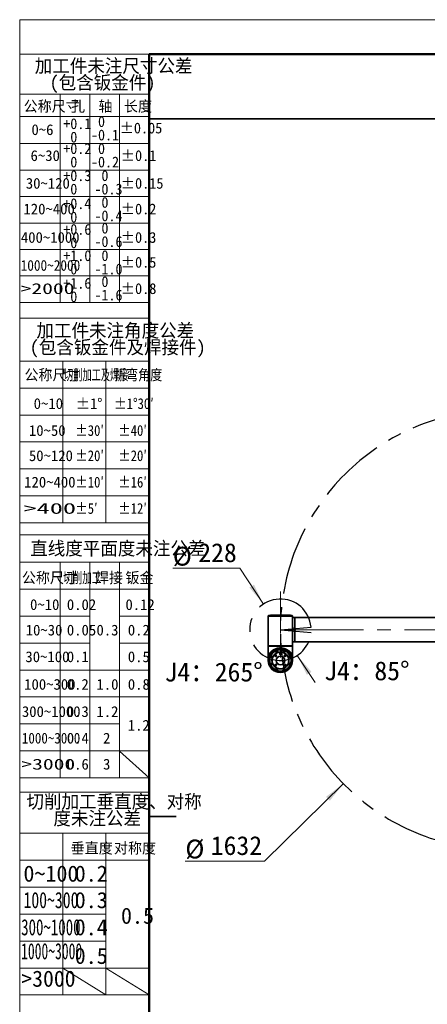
# Model space of a CAD drawing. Header units: millimetres. Extents: x 0 to 420, y 0 to 297.
# Tile 2 of 21: x 0 to 76, y 115 to 297. Entities that reach past the tile are written whole.
import ezdxf

# ---------------------------------------------------------------- set-up
doc = ezdxf.new("R2010")
doc.units = ezdxf.units.MM
doc.linetypes.add('CENTERX2', pattern=[20.32, 12.7, -2.54, 2.54, -2.54])
doc.layers.get('0').update_dxf_attribs({"lineweight": 18})
doc.layers.add('中心线层', color=6, linetype='CENTERX2', lineweight=25)
doc.layers.add('标注层', color=150, linetype='Continuous', lineweight=18)
doc.styles.add('SLDTEXTSTYLE0', font='txt')
doc.styles.add('SLDTEXTSTYLE10', font='txt', dxfattribs={"width": 0.858748})
doc.styles.add('SLDTEXTSTYLE11', font='txt', dxfattribs={"width": 0.610825})
doc.styles.add('SLDTEXTSTYLE12', font='txt', dxfattribs={"width": 1.790313})
doc.styles.add('SLDTEXTSTYLE13', font='txt', dxfattribs={"width": 0.681959})
doc.styles.add('SLDTEXTSTYLE14', font='txt', dxfattribs={"width": 0.884144})
doc.styles.add('SLDTEXTSTYLE15', font='txt', dxfattribs={"width": 0.713832})
doc.styles.add('SLDTEXTSTYLE16', font='txt', dxfattribs={"width": 0.67478})
doc.styles.add('SLDTEXTSTYLE17', font='txt', dxfattribs={"width": 0.616682})
doc.styles.add('SLDTEXTSTYLE18', font='txt', dxfattribs={"width": 0.985122})
doc.styles.add('SLDTEXTSTYLE22', font='txt')
doc.styles.add('SLDTEXTSTYLE4', font='txt')
doc.styles.add('SLDTEXTSTYLE5', font='txt')
doc.styles.add('SLDTEXTSTYLE6', font='txt', dxfattribs={"width": 0.957143})
doc.styles.add('SLDTEXTSTYLE7', font='txt', dxfattribs={"width": 0.968558})
doc.styles.add('SLDTEXTSTYLE8', font='txt', dxfattribs={"width": 0.902411})
doc.styles.add('SLDTEXTSTYLE9', font='txt', dxfattribs={"width": 1.466704})
doc.dimstyles.new('SLDDIMSTYLE0', dxfattribs={"dimtxt": 3.5, "dimasz": 4, "dimexe": 0, "dimexo": 0.0625, "dimgap": 0.875, "dimtad": 0, "dimtih": 1, "dimtoh": 1, "dimlfac": 20, "dimrnd": 1e-09, "dimzin": 12, "dimdsep": 46, "dimtxsty": 'SLDTEXTSTYLE22', "dimcen": 0, "dimdle": 8, "dimadec": 0, "dimazin": 3, "dimtfac": 1, "dimtdec": 3, "dimtofl": 0, "dimtmove": 0, "dimatfit": 3, "dimfxl": 0, "dimfrac": 2, "dimtolj": 1, "dimarcsym": 0})

# ---------------------------------------------------------------- blocks, each defined once
blk = doc.blocks.new('SW_NOTE_2')
at = {"layer": '标注层', "color": 0, "char_height": 2.5, "attachment_point": 2, "style": 'SLDTEXTSTYLE4'}
for s, insert, width in [('加工件未注尺寸公差', (15.47, 3.22), 44.2798), ('(包含钣金件)', (13.41, 0.11), 27.6316)]:
    blk.add_mtext(s, dxfattribs=dict(at, insert=insert, width=width))
blk = doc.blocks.new('SW_NOTE_3')
at = {"layer": '标注层', "color": 0, "char_height": 2, "attachment_point": 1, "style": 'SLDTEXTSTYLE6'}
for s, insert, width in [(' 0', (0, 2.58), 3.5528), ('-0.1', (0, 0.09), 7.3761)]:
    blk.add_mtext(s, dxfattribs=dict(at, insert=insert, width=width))
blk = doc.blocks.new('SW_NOTE_4')
at = {"layer": '标注层', "color": 0, "char_height": 2, "attachment_point": 1, "style": 'SLDTEXTSTYLE6'}
for s, insert, width in [('+0.1', (0, 2.58), 7.3708), (' 0', (0, 0.09), 3.5528)]:
    blk.add_mtext(s, dxfattribs=dict(at, insert=insert, width=width))
blk = doc.blocks.new('SW_NOTE_5')
at = {"layer": '标注层', "color": 0, "char_height": 2, "attachment_point": 1, "style": 'SLDTEXTSTYLE6'}
for s, insert, width in [('+0.2', (0, 2.58), 7.9382), (' 0', (0, 0.09), 3.5528)]:
    blk.add_mtext(s, dxfattribs=dict(at, insert=insert, width=width))
blk = doc.blocks.new('SW_NOTE_6')
at = {"layer": '标注层', "color": 0, "char_height": 2, "attachment_point": 1, "style": 'SLDTEXTSTYLE6'}
for s, insert, width in [('+0.3', (0, 2.58), 7.9594), (' 0', (0, 0.09), 3.5528)]:
    blk.add_mtext(s, dxfattribs=dict(at, insert=insert, width=width))
blk = doc.blocks.new('SW_NOTE_7')
at = {"layer": '标注层', "color": 0, "char_height": 2, "attachment_point": 1, "style": 'SLDTEXTSTYLE6'}
for s, insert, width in [('+0.4', (0, 2.58), 8.0973), (' 0', (0, 0.09), 3.5528)]:
    blk.add_mtext(s, dxfattribs=dict(at, insert=insert, width=width))
blk = doc.blocks.new('SW_NOTE_8')
at = {"layer": '标注层', "color": 0, "char_height": 2, "attachment_point": 1, "style": 'SLDTEXTSTYLE6'}
for s, insert, width in [(' 0', (0, 2.58), 3.5528), ('-0.2', (0, 0.09), 7.9435)]:
    blk.add_mtext(s, dxfattribs=dict(at, insert=insert, width=width))
blk = doc.blocks.new('SW_NOTE_9')
at = {"layer": '标注层', "color": 0, "char_height": 2, "attachment_point": 1, "style": 'SLDTEXTSTYLE6'}
for s, insert, width in [(' 0', (0, 2.58), 3.5528), ('-0.3', (0, 0.09), 7.9647)]:
    blk.add_mtext(s, dxfattribs=dict(at, insert=insert, width=width))
blk = doc.blocks.new('SW_NOTE_10')
at = {"layer": '标注层', "color": 0, "char_height": 2, "attachment_point": 1, "style": 'SLDTEXTSTYLE6'}
for s, insert, width in [(' 0', (0, 2.58), 3.5528), ('-0.4', (0, 0.09), 8.1026)]:
    blk.add_mtext(s, dxfattribs=dict(at, insert=insert, width=width))
blk = doc.blocks.new('SW_NOTE_11')
at = {"layer": '标注层', "color": 0, "char_height": 2, "attachment_point": 1, "style": 'SLDTEXTSTYLE6'}
for s, insert, width in [('+0.6', (0, 2.58), 7.9859), (' 0', (0, 0.09), 3.5528)]:
    blk.add_mtext(s, dxfattribs=dict(at, insert=insert, width=width))
blk = doc.blocks.new('SW_NOTE_12')
at = {"layer": '标注层', "color": 0, "char_height": 2, "attachment_point": 1, "style": 'SLDTEXTSTYLE6'}
for s, insert, width in [(' 0', (0, 2.58), 3.5528), ('-0.6', (0, 0.09), 7.9912)]:
    blk.add_mtext(s, dxfattribs=dict(at, insert=insert, width=width))
blk = doc.blocks.new('SW_NOTE_13')
at = {"layer": '标注层', "color": 0, "char_height": 2, "attachment_point": 1, "style": 'SLDTEXTSTYLE6'}
for s, insert, width in [('+1.0', (0, 2.58), 7.9965), (' 0', (0, 0.09), 3.5528)]:
    blk.add_mtext(s, dxfattribs=dict(at, insert=insert, width=width))
blk = doc.blocks.new('SW_NOTE_14')
at = {"layer": '标注层', "color": 0, "char_height": 2, "attachment_point": 1, "style": 'SLDTEXTSTYLE6'}
for s, insert, width in [(' 0', (0, 2.58), 3.5528), ('-1.0', (0, 0.09), 8.0018)]:
    blk.add_mtext(s, dxfattribs=dict(at, insert=insert, width=width))
blk = doc.blocks.new('SW_NOTE_15')
at = {"layer": '标注层', "color": 0, "char_height": 2, "attachment_point": 1, "style": 'SLDTEXTSTYLE6'}
for s, insert, width in [('+1.6', (0, 2.58), 7.9859), (' 0', (0, 0.09), 3.5528)]:
    blk.add_mtext(s, dxfattribs=dict(at, insert=insert, width=width))
blk = doc.blocks.new('SW_NOTE_16')
at = {"layer": '标注层', "color": 0, "char_height": 2, "attachment_point": 1, "style": 'SLDTEXTSTYLE6'}
for s, insert, width in [(' 0', (0, 2.58), 3.5528), ('-1.6', (0, 0.09), 7.9912)]:
    blk.add_mtext(s, dxfattribs=dict(at, insert=insert, width=width))
blk = doc.blocks.new('SW_NOTE_17')
at = {"layer": '标注层', "color": 0, "char_height": 2.5, "attachment_point": 2, "style": 'SLDTEXTSTYLE4'}
for s, insert, width in [('加工件未注角度公差', (15.47, 3.22), 44.2936), ('(包含钣金件及焊接件)', (15.91, 0.11), 47.6801)]:
    blk.add_mtext(s, dxfattribs=dict(at, insert=insert, width=width))
blk = doc.blocks.new('SW_NOTE_18')
at = {"layer": '标注层', "color": 0, "char_height": 2.5, "attachment_point": 2, "style": 'SLDTEXTSTYLE4'}
for s, insert, width in [('切削加工垂直度、对称', (17.19, 3.22), 49.162), ('度未注公差', (14.06, 0.11), 24.1551)]:
    blk.add_mtext(s, dxfattribs=dict(at, insert=insert, width=width))
blk = doc.blocks.new('*X26')
at = {"layer": '标注层'}
for points in [[(118.27, 212.71), (121.47, 215.16), (120.77, 215.87)], [(60.02, 155.57), (56.82, 153.12), (57.52, 152.41)]]:
    blk.add_hatch(color=256, dxfattribs=at).paths.add_polyline_path(points, flags=0)
for p, q in [((118.27, 212.71), (122.55, 216.92)), ((60.02, 155.57), (45.38, 141.2)), ((45.38, 141.2), (30.71, 141.2))]:
    blk.add_line(p, q, dxfattribs=at)
at = {"layer": '标注层', "char_height": 3.5, "attachment_point": 1, "style": 'SLDTEXTSTYLE22'}
for s, insert, width in [('%%C', (30.71, 145.18), 4.6927), ('1632', (35.43, 145.82), 18.2626)]:
    blk.add_mtext(s, dxfattribs=dict(at, insert=insert, width=width))
blk = doc.blocks.new('*X27')
at = {"layer": '标注层'}
for points in [[(45.21, 188.9), (43.43, 192.52), (42.59, 191.97)], [(51.48, 179.38), (53.26, 175.76), (54.1, 176.31)]]:
    blk.add_hatch(color=256, dxfattribs=at).paths.add_polyline_path(points, flags=0)
for p, q in [((40.82, 195.57), (28.39, 195.57)), ((45.21, 188.9), (40.82, 195.57)), ((51.48, 179.38), (54.78, 174.37))]:
    blk.add_line(p, q, dxfattribs=at)
at = {"layer": '标注层', "char_height": 3.5, "attachment_point": 1, "style": 'SLDTEXTSTYLE22'}
for s, insert, width in [('%%C', (28.39, 199.55), 4.6927), ('228', (33.11, 200.2), 13.9218)]:
    blk.add_mtext(s, dxfattribs=dict(at, insert=insert, width=width))

msp = doc.modelspace()

# ---------------------------------------------------------------- linework, layer by layer
at = {"color": 7, "linetype": 'Continuous', "lineweight": 18}
for q in [(419.99299, 297.39658), (-0.00051, 0.39658)]:
    msp.add_line((-0.00051, 297.39658), q, dxfattribs=at)
at = {"color": 1, "linetype": 'Continuous', "lineweight": 18}
for p, q in [((23.99593, 290.98945), (-0.00051, 290.98945)), ((-0.00051, 290.98945), (-0.00051, 0.39658)), ((7.49311, 283.57314), (-0.00051, 283.57314)), ((7.49311, 283.57314), (7.49311, 279.57314)), ((7.49311, 283.57314), (12.99405, 283.57314)), ((12.99405, 283.57314), (12.99405, 244.89972)), ((18.49499, 283.57314), (12.99405, 283.57314)), ((18.49499, 283.57314), (18.49499, 244.89972)), ((18.49499, 283.57314), (23.99593, 283.57314)), ((7.49311, 279.95448), (7.49311, 244.89972)), ((-0.00407, 279.44918), (23.99593, 279.44918)), ((-0.00407, 274.40043), (23.99593, 274.40043)), ((-0.00407, 269.48364), (23.99593, 269.48364)), ((-0.00407, 264.56686), (23.99593, 264.56686)), ((-0.00407, 259.65007), (23.99593, 259.65007)), ((-0.00407, 254.73329), (23.99593, 254.73329)), ((-0.00407, 249.8165), (23.99593, 249.8165)), ((-0.00407, 244.89972), (23.99593, 244.89972)), ((-0.00051, 241.97166), (23.99593, 241.97166)), ((7.99299, 233.9946), (-0.00051, 233.9946)), ((7.99299, 233.9946), (7.99299, 203.9946)), ((7.99299, 233.9946), (15.99299, 233.9946)), ((15.99299, 233.9946), (15.99299, 203.9946)), ((15.99299, 233.9946), (23.99593, 233.9946)), ((-0.00051, 228.9946), (23.99593, 228.9946)), ((-0.00051, 223.9946), (23.99593, 223.9946)), ((-0.00051, 218.9946), (23.99593, 218.9946)), ((-0.00051, 213.9946), (23.99593, 213.9946)), ((-0.00051, 208.9946), (23.99593, 208.9946)), ((-0.00051, 203.9946), (23.99593, 203.9946)), ((-0.00051, 201.74018), (23.99593, 201.74018)), ((7.49593, 196.65333), (-0.00051, 196.65333)), ((7.49593, 196.65333), (7.49593, 156.65333)), ((12.99593, 196.65333), (7.49593, 196.65333)), ((12.99593, 196.65333), (12.99593, 156.65333)), ((18.49593, 196.65333), (12.99593, 196.65333)), ((18.49593, 196.65333), (18.49593, 156.65333)), ((18.49593, 196.65333), (23.99593, 196.65333)), ((-0.00051, 191.65333), (23.99593, 191.65333)), ((-0.00051, 186.65333), (12.99593, 186.65333)), ((18.49593, 186.65333), (23.99593, 186.65333)), ((-0.00051, 181.65333), (12.99593, 181.65333)), ((18.49593, 181.65333), (23.99371, 181.65333)), ((-0.00051, 176.65333), (23.99593, 176.65333)), ((-0.00051, 171.65333), (23.99593, 171.65333)), ((-0.0048, 166.65333), (18.49593, 166.65333)), ((-0.00051, 161.65333), (23.99593, 161.65333)), ((18.49593, 161.59228), (23.99593, 156.65333)), ((-0.00051, 156.65333), (23.99593, 156.65333)), ((-0.00051, 154.00765), (23.99593, 154.00765)), ((-0.00051, 146.34264), (7.9983, 146.34264)), ((7.9983, 146.34264), (7.9983, 116.3344)), ((15.99712, 146.34264), (7.9983, 146.34264)), ((15.99712, 146.34264), (15.99712, 116.3344)), ((15.99712, 146.34264), (23.99593, 146.34264)), ((-0.00051, 141.34264), (23.99593, 141.34264)), ((-0.00657, 136.34099), (15.99712, 136.34099)), ((-0.00657, 131.33934), (15.99712, 131.33934)), ((-0.00657, 126.33769), (15.99712, 126.33769)), ((-0.00051, 121.33605), (23.99593, 121.33605)), ((7.9983, 121.33605), (15.99712, 116.3344)), ((15.99712, 121.32678), (23.99593, 116.3344)), ((-0.00051, 116.3344), (23.99593, 116.3344)), ((23.99593, 116.3344), (23.9692, 116.42224))]:
    msp.add_line(p, q, dxfattribs=at)
at = {"color": 7, "linetype": 'Continuous', "lineweight": 50}
for p, q in [((23.99593, 5.98945), (23.99593, 290.98945)), ((23.99593, 290.98945), (413.99593, 290.98945))]:
    msp.add_line(p, q, dxfattribs=at)
at = {"color": 7, "linetype": 'Continuous', "lineweight": 35}
for p, q in [((23.99593, 278.98945), (83.99593, 278.98945)), ((46.09574, 186.71111), (46.09574, 186.64111)), ((46.09574, 186.64111), (46.09574, 184.14111)), ((50.59574, 186.64111), (46.09574, 186.64111)), ((46.75475, 186.64111), (46.09574, 186.64111)), ((46.48791, 186.83935), (46.13476, 186.75989)), ((50.19259, 186.84057), (46.49888, 186.84057)), ((50.59574, 186.64111), (46.75475, 186.64111)), ((50.55671, 186.75989), (50.20357, 186.83935)), ((50.59574, 186.64111), (50.59574, 186.71111)), ((50.59574, 184.14111), (50.59574, 186.64111)), ((51.01074, 186.39111), (50.59574, 186.39111)), ((51.03574, 186.36611), (51.01074, 186.39111)), ((51.01074, 181.89167), (51.01074, 186.39111)), ((51.03574, 186.36611), (51.03574, 181.91662)), ((51.05074, 186.24111), (51.03574, 186.24111)), ((85.15574, 186.39111), (51.05074, 186.39111)), ((51.05074, 181.89111), (51.05074, 186.39111)), ((46.09574, 184.14111), (46.09574, 181.18111)), ((50.59574, 181.18111), (50.59574, 184.14111)), ((46.09574, 181.18111), (46.13074, 181.14611)), ((46.09574, 181.18111), (48.29574, 181.18111)), ((46.12074, 181.13111), (46.09574, 181.10611)), ((46.09574, 181.10611), (46.09574, 178.44111)), ((50.59518, 181.10611), (46.09574, 181.10611)), ((46.12074, 181.13111), (50.57023, 181.13111)), ((46.13074, 181.14611), (48.30268, 181.14611)), ((48.29574, 181.30111), (48.39574, 181.30111)), ((48.29574, 181.30111), (48.29574, 181.18111)), ((48.29574, 181.18111), (48.29574, 181.17167)), ((48.30268, 181.14611), (48.3888, 181.14611)), ((48.3888, 181.14611), (50.56074, 181.14611)), ((48.39574, 181.18111), (48.39574, 181.30111)), ((48.39574, 181.18111), (50.59574, 181.18111)), ((48.39574, 181.17167), (48.39574, 181.18111)), ((50.56074, 181.14611), (50.59574, 181.18111)), ((50.57023, 181.13111), (50.58574, 181.11555)), ((50.58574, 181.11555), (50.59518, 181.10611)), ((50.59518, 181.10611), (50.59518, 180.97611)), ((50.59574, 180.97611), (50.59518, 180.97611)), ((50.59574, 181.89111), (50.88074, 181.89111)), ((50.59574, 178.44111), (50.59574, 180.97611)), ((50.88074, 181.89111), (50.88074, 181.89167)), ((51.01074, 181.89167), (50.88074, 181.89167)), ((51.02018, 181.90111), (51.01074, 181.89167)), ((51.03574, 181.91662), (51.02018, 181.90111)), ((51.03574, 182.04111), (51.05074, 182.04111)), ((51.05074, 181.89111), (85.15574, 181.89111)), ((46.68902, 179.15661), (46.67095, 179.08674)), ((46.75857, 179.17589), (46.68902, 179.15661)), ((46.81004, 179.12531), (46.75857, 179.17589)), ((47.62935, 180.09693), (47.61128, 180.02706)), ((47.61128, 180.02706), (47.66276, 179.97648)), ((47.6989, 180.11622), (47.62935, 180.09693)), ((47.66276, 179.97648), (47.7323, 179.99577)), ((47.75037, 180.06564), (47.6989, 180.11622)), ((47.7323, 179.99577), (47.75037, 180.06564)), ((48.95918, 180.09693), (48.94111, 180.02706)), ((48.94111, 180.02706), (48.99258, 179.97648)), ((49.02872, 180.11622), (48.95918, 180.09693)), ((48.99258, 179.97648), (49.06212, 179.99577)), ((49.08019, 180.06564), (49.02872, 180.11622)), ((49.06212, 179.99577), (49.08019, 180.06564)), ((49.8995, 179.15661), (49.88143, 179.08674)), ((49.96905, 179.17589), (49.8995, 179.15661)), ((50.02052, 179.12531), (49.96905, 179.17589)), ((46.09614, 178.48378), (46.09609, 178.4811)), ((46.09614, 178.48402), (46.09617, 178.48524)), ((46.67095, 179.08674), (46.72243, 179.03615)), ((46.68902, 177.82678), (46.67095, 177.75691)), ((46.67095, 177.75691), (46.72243, 177.70633)), ((46.75857, 177.84607), (46.68902, 177.82678)), ((46.72243, 179.03615), (46.79197, 179.05544)), ((46.72243, 177.70633), (46.79197, 177.72561)), ((46.81004, 177.79548), (46.75857, 177.84607)), ((46.79197, 179.05544), (46.81004, 179.12531)), ((46.79197, 177.72561), (46.81004, 177.79548)), ((49.88143, 179.08674), (49.93291, 179.03615)), ((49.8995, 177.82678), (49.88143, 177.75691)), ((49.88143, 177.75691), (49.93291, 177.70633)), ((49.96905, 177.84607), (49.8995, 177.82678)), ((49.93291, 179.03615), (50.00245, 179.05544)), ((49.93291, 177.70633), (50.00245, 177.72561)), ((50.02052, 177.79548), (49.96905, 177.84607)), ((50.00245, 179.05544), (50.02052, 179.12531)), ((50.00245, 177.72561), (50.02052, 177.79548)), ((50.59514, 178.83492), (50.59514, 178.49434)), ((47.62935, 176.88645), (47.61128, 176.81658)), ((47.61128, 176.81658), (47.66276, 176.766)), ((47.6989, 176.90574), (47.62935, 176.88645)), ((47.66276, 176.766), (47.7323, 176.78529)), ((47.75037, 176.85516), (47.6989, 176.90574)), ((47.7323, 176.78529), (47.75037, 176.85516)), ((48.95918, 176.88645), (48.94111, 176.81658)), ((48.94111, 176.81658), (48.99258, 176.766)), ((49.02872, 176.90574), (48.95918, 176.88645)), ((48.99258, 176.766), (49.06212, 176.78529)), ((49.08019, 176.85516), (49.02872, 176.90574)), ((49.06212, 176.78529), (49.08019, 176.85516)), ((28.99593, 149.48945), (23.99593, 149.48945))]:
    msp.add_line(p, q, dxfattribs=at)
at = {"color": 8, "linetype": 'Continuous', "lineweight": 35}
for p, q in [((50.59574, 186.71111), (46.09574, 186.71111)), ((46.13476, 186.75989), (46.78234, 186.75989)), ((47.03205, 186.83935), (46.48791, 186.83935)), ((46.78234, 186.75989), (50.55671, 186.75989)), ((50.20357, 186.83935), (47.03205, 186.83935))]:
    msp.add_line(p, q, dxfattribs=at)
at = {"color": 1, "linetype": 'CENTERX2', "lineweight": 18}
msp.add_line((-0.00051, 146.34264), (23.99593, 146.34264), dxfattribs=at)
at = {"color": 7, "linetype": 'Continuous', "lineweight": 35}
for centre, radius in [((48.34574, 178.44111), 2.25), ((48.34574, 178.44111), 2.21857), ((48.34574, 178.44111), 2.01572), ((48.34574, 178.44111), 2), ((48.34574, 178.44111), 1.975), ((46.7405, 179.10602), 0.15), ((46.7405, 179.10602), 0.1375), ((48.34574, 178.44111), 1.575), ((48.34574, 178.44111), 1.55), ((47.45418, 179.31725), 0.15), ((47.45418, 179.31725), 0.125), ((47.68083, 180.04635), 0.15), ((48.34574, 178.44111), 0.8125), ((47.68083, 180.04635), 0.1375), ((48.34574, 178.44111), 0.7875), ((48.33483, 179.69106), 0.1575), ((48.33483, 179.69106), 0.15), ((49.01065, 180.04635), 0.15), ((49.01065, 180.04635), 0.1375), ((49.22187, 179.33267), 0.15), ((49.22187, 179.33267), 0.125), ((49.95098, 179.10602), 0.15), ((49.95098, 179.10602), 0.1375), ((46.7405, 177.7762), 0.15), ((46.7405, 177.7762), 0.1375), ((47.4696, 177.54955), 0.15), ((47.4696, 177.54955), 0.125), ((49.2373, 177.56497), 0.15), ((49.2373, 177.56497), 0.125), ((49.95098, 177.7762), 0.15), ((49.95098, 177.7762), 0.1375), ((47.68083, 176.83587), 0.15), ((47.68083, 176.83587), 0.1375), ((49.01065, 176.83587), 0.15), ((49.01065, 176.83587), 0.1375)]:
    msp.add_circle(centre, radius, dxfattribs=at)
for centre, radius, start, end in [((46.14574, 186.71111), 0.05, 102.6803835, 180), ((46.49888, 186.79057), 0.05, 90, 102.6803835), ((50.19259, 186.79057), 0.05, 77.3196165, 90), ((50.54574, 186.71111), 0.05, 0, 77.3196165), ((46.7405, 179.10602), 0.0625, 105.5, 165.5), ((46.7405, 179.10602), 0.0625, 45.5, 105.5), ((46.7405, 179.10602), 0.0625, 345.5, 45.5), ((47.68083, 180.04635), 0.0625, 165.5, 225.5), ((47.68083, 180.04635), 0.0625, 105.5, 165.5), ((47.68083, 180.04635), 0.0625, 225.5, 285.5), ((47.68083, 180.04635), 0.0625, 45.5, 105.5), ((47.68083, 180.04635), 0.0625, 285.5, 345.5), ((47.68083, 180.04635), 0.0625, 345.5, 45.5), ((49.01065, 180.04635), 0.0625, 165.5, 225.5), ((49.01065, 180.04635), 0.0625, 105.5, 165.5), ((49.01065, 180.04635), 0.0625, 225.5, 285.5), ((49.01065, 180.04635), 0.0625, 45.5, 105.5), ((49.01065, 180.04635), 0.0625, 285.5, 345.5), ((49.01065, 180.04635), 0.0625, 345.5, 45.5), ((49.95098, 179.10602), 0.0625, 105.5, 165.5), ((49.95098, 179.10602), 0.0625, 45.5, 105.5), ((49.95098, 179.10602), 0.0625, 345.5, 45.5), ((46.7405, 179.10602), 0.0625, 165.5, 225.5), ((46.7405, 177.7762), 0.0625, 165.5, 225.5), ((46.7405, 177.7762), 0.0625, 105.5, 165.5), ((46.7405, 179.10602), 0.0625, 225.5, 285.5), ((46.7405, 177.7762), 0.0625, 225.5, 285.5), ((46.7405, 177.7762), 0.0625, 45.5, 105.5), ((46.7405, 179.10602), 0.0625, 285.5, 345.5), ((46.7405, 177.7762), 0.0625, 285.5, 345.5), ((46.7405, 177.7762), 0.0625, 345.5, 45.5), ((49.95098, 179.10602), 0.0625, 165.5, 225.5), ((49.95098, 177.7762), 0.0625, 165.5, 225.5), ((49.95098, 177.7762), 0.0625, 105.5, 165.5), ((49.95098, 179.10602), 0.0625, 225.5, 285.5), ((49.95098, 177.7762), 0.0625, 225.5, 285.5), ((49.95098, 177.7762), 0.0625, 45.5, 105.5), ((49.95098, 179.10602), 0.0625, 285.5, 345.5), ((49.95098, 177.7762), 0.0625, 285.5, 345.5), ((49.95098, 177.7762), 0.0625, 345.5, 45.5), ((47.68083, 176.83587), 0.0625, 165.5, 225.5), ((47.68083, 176.83587), 0.0625, 105.5, 165.5), ((47.68083, 176.83587), 0.0625, 225.5, 285.5), ((47.68083, 176.83587), 0.0625, 45.5, 105.5), ((47.68083, 176.83587), 0.0625, 285.5, 345.5), ((47.68083, 176.83587), 0.0625, 345.5, 45.5), ((49.01065, 176.83587), 0.0625, 165.5, 225.5), ((49.01065, 176.83587), 0.0625, 105.5, 165.5), ((49.01065, 176.83587), 0.0625, 225.5, 285.5), ((49.01065, 176.83587), 0.0625, 45.5, 105.5), ((49.01065, 176.83587), 0.0625, 285.5, 345.5), ((49.01065, 176.83587), 0.0625, 345.5, 45.5)]:
    msp.add_arc(centre, radius, start, end, dxfattribs=at)
for points, knots in [([(46.7901, 186.76236), (46.80298, 186.7627), (46.82872, 186.76337), (46.87769, 186.76864), (46.92794, 186.77653), (46.97539, 186.78673), (47.01447, 186.79823), (47.04027, 186.80977), (47.04918, 186.81985), (47.04008, 186.82704), (47.01466, 186.83035), (46.97663, 186.82954), (46.93037, 186.82488), (46.88036, 186.81698), (46.83143, 186.80668), (46.78897, 186.79513), (46.75843, 186.78369), (46.74397, 186.77373), (46.74764, 186.76647), (46.76523, 186.76284), (46.78328, 186.76249), (46.7901, 186.76236)], [0, 0, 0, 0, 0.0327217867, 0.0654332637, 0.0984409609, 0.1321214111, 0.1665165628, 0.2013800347, 0.2362118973, 0.2704486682, 0.3037738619, 0.3363388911, 0.3686871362, 0.4014475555, 0.4350272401, 0.4694419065, 0.5043276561, 0.539128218, 0.5733660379, 0.606845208, 0.6271839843, 0.6271839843, 0.6271839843, 0.6271839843]), ([(49.68247, 186.7971), (49.69509, 186.79324), (49.72033, 186.78551), (49.77062, 186.77525), (49.82273, 186.76744), (49.87135, 186.76287), (49.91069, 186.76186), (49.93698, 186.76434), (49.94785, 186.77005), (49.94218, 186.77852), (49.92014, 186.78907), (49.88355, 186.80069), (49.83624, 186.81206), (49.78395, 186.82164), (49.73342, 186.82807), (49.69074, 186.83052), (49.66026, 186.82887), (49.64444, 186.82347), (49.64492, 186.81499), (49.65923, 186.80567), (49.67594, 186.79951), (49.68247, 186.7971)], [0, 0, 0, 0, 0.0347381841, 0.0694896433, 0.1038477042, 0.1374575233, 0.1703940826, 0.2029817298, 0.2356487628, 0.2687852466, 0.3026246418, 0.337151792, 0.372059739, 0.4068137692, 0.4408752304, 0.47401552, 0.5064852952, 0.5388746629, 0.5717881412, 0.605559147, 0.6272515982, 0.6272515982, 0.6272515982, 0.6272515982]), ([(50.59574, 184.68806), (50.59899, 184.67657), (50.61738, 184.61168), (50.64006, 184.48327), (50.66441, 184.31137), (50.67353, 184.15438), (50.66782, 184.01637), (50.65487, 183.88961), (50.63294, 183.75616), (50.61294, 183.65546), (50.59824, 183.60089), (50.59574, 183.59161)], [0, 0, 0, 0, 0.036917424, 0.208469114, 0.390430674, 0.556386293, 0.674162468, 0.800394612, 0.935526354, 1.079919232, 1.10949056, 1.10949056, 1.10949056, 1.10949056]), ([(48.29574, 181.17167), (48.29662, 181.16388), (48.29762, 181.15512), (48.30217, 181.14702), (48.30268, 181.14611)], [0, 0, 0, 0, 0.02369628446, 0.02667611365, 0.02667611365, 0.02667611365, 0.02667611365]), ([(48.3888, 181.14611), (48.39143, 181.15184), (48.39528, 181.16021), (48.39563, 181.16892), (48.39574, 181.17167)], [0, 0, 0, 0, 0.01830373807, 0.02672610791, 0.02672610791, 0.02672610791, 0.02672610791]), ([(46.09634, 178.83493), (46.09618, 178.88473), (46.09598, 178.94811), (46.09597, 179.02457), (46.09601, 179.06151), (46.09613, 179.10579), (46.09644, 179.147), (46.09722, 179.18364), (46.09892, 179.23068), (46.10387, 179.28426), (46.1156, 179.3482), (46.1307, 179.4038), (46.14793, 179.45411), (46.16711, 179.50316), (46.20327, 179.58317), (46.2649, 179.69245), (46.36153, 179.82855), (46.47845, 179.96322), (46.59464, 180.07377), (46.69866, 180.16098), (46.78214, 180.22491), (46.86634, 180.28415), (46.96607, 180.34873), (47.08325, 180.41701), (47.21981, 180.48692), (47.38734, 180.56195), (47.58943, 180.63641), (47.80579, 180.69694), (48.0031, 180.73619), (48.1756, 180.75959), (48.33245, 180.76893), (48.4705, 180.7632), (48.59719, 180.75016), (48.73091, 180.72866), (48.87522, 180.69794), (49.02734, 180.65754), (49.18406, 180.60669), (49.3214, 180.55361), (49.44057, 180.50095), (49.54309, 180.45081), (49.64461, 180.39604), (49.73361, 180.34316), (49.81117, 180.29318), (49.87838, 180.24693), (49.94522, 180.19775), (50.01132, 180.14564), (50.08729, 180.08128), (50.17374, 180.00064), (50.26719, 179.90202), (50.33524, 179.81871), (50.38105, 179.75622), (50.40818, 179.71679), (50.43355, 179.67732), (50.45715, 179.63778), (50.47896, 179.59824), (50.49888, 179.55861), (50.52009, 179.51292), (50.542, 179.45962), (50.56148, 179.40142), (50.57629, 179.34553), (50.5847, 179.2999), (50.58938, 179.26286), (50.59172, 179.23641), (50.59369, 179.204), (50.59469, 179.16801), (50.59518, 179.12842), (50.59552, 179.07224), (50.59555, 178.9719), (50.59529, 178.8851), (50.59514, 178.83493)], [0, 0, 0, 0, 0.119156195, 0.151652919, 0.180760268, 0.206704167, 0.257652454, 0.283634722, 0.310585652, 0.405903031, 0.502750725, 0.601602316, 0.666636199, 0.74061699, 0.829743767, 1.036506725, 1.243601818, 1.451244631, 1.65828772, 1.769981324, 1.876549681, 1.978013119, 2.074395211, 2.219038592, 2.35738284, 2.489566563, 2.701512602, 2.90390844, 3.040630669, 3.185649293, 3.317911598, 3.411776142, 3.512379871, 3.62007635, 3.735153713, 3.868237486, 4.005335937, 4.146719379, 4.245128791, 4.347016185, 4.452442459, 4.561462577, 4.638208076, 4.718080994, 4.801093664, 4.887257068, 4.976581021, 5.114457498, 5.271375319, 5.438091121, 5.498477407, 5.558883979, 5.619310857, 5.679758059, 5.740225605, 5.800713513, 5.860739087, 5.951435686, 6.049745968, 6.132640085, 6.215654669, 6.256134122, 6.290708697, 6.319532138, 6.37251033, 6.397995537, 6.423461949, 6.51131404, 6.63166444, 6.63166444, 6.63166444, 6.63166444]), ([(46.09676, 179.16226), (46.09676, 179.15675), (46.09674, 179.11143), (46.09669, 179.02924), (46.09659, 178.88535), (46.09645, 178.72584), (46.09628, 178.58079), (46.09617, 178.50412), (46.09615, 178.48567), (46.09615, 178.48494)], [0, 0, 0, 0, 0.0123836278, 0.1018399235, 0.1885589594, 0.3553431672, 0.5155916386, 0.6709794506, 0.6773161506, 0.6773161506, 0.6773161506, 0.6773161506]), ([(46.82742, 179.0206), (46.81552, 179.01082), (46.79713, 178.99571), (46.76639, 178.98608), (46.74159, 178.98331), (46.71665, 178.98559), (46.68609, 178.99502), (46.653, 179.01699), (46.63047, 179.04968), (46.62051, 179.08006), (46.61778, 179.10496), (46.62012, 179.12981), (46.62921, 179.16072), (46.644, 179.17937), (46.65357, 179.19145)], [0, 0, 0, 0, 0.0457722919, 0.0706631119, 0.0955807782, 0.1204716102, 0.1453892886, 0.1911615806, 0.2369338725, 0.2618246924, 0.2867423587, 0.3116331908, 0.3365508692, 0.3823231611, 0.3823231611, 0.3823231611, 0.3823231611]), ([(46.65357, 179.19145), (46.66548, 179.20123), (46.68386, 179.21633), (46.7146, 179.22596), (46.7394, 179.22874), (46.76435, 179.22645), (46.79491, 179.21702), (46.82799, 179.19506), (46.85053, 179.16237), (46.86049, 179.13198), (46.86321, 179.10709), (46.86087, 179.08223), (46.85178, 179.05133), (46.837, 179.03268), (46.82742, 179.0206)], [0, 0, 0, 0, 0.0457722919, 0.0706631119, 0.0955807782, 0.1204716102, 0.1453892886, 0.1911615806, 0.2369338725, 0.2618246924, 0.2867423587, 0.3116331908, 0.3365508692, 0.3823231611, 0.3823231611, 0.3823231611, 0.3823231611]), ([(47.76775, 179.96093), (47.75584, 179.95114), (47.73746, 179.93604), (47.70672, 179.92641), (47.68192, 179.92364), (47.65697, 179.92592), (47.62642, 179.93535), (47.59333, 179.95731), (47.5708, 179.99001), (47.56083, 180.02039), (47.55811, 180.04529), (47.56045, 180.07014), (47.56954, 180.10104), (47.58432, 180.1197), (47.5939, 180.13177)], [0, 0, 0, 0, 0.0457722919, 0.0706631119, 0.0955807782, 0.1204716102, 0.1453892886, 0.1911615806, 0.2369338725, 0.2618246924, 0.2867423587, 0.3116331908, 0.3365508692, 0.3823231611, 0.3823231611, 0.3823231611, 0.3823231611]), ([(47.5939, 180.13177), (47.60581, 180.14156), (47.62419, 180.15666), (47.65493, 180.16629), (47.67973, 180.16906), (47.70468, 180.16678), (47.73523, 180.15735), (47.76832, 180.13539), (47.79086, 180.1027), (47.80082, 180.07231), (47.80354, 180.04742), (47.8012, 180.02256), (47.79211, 179.99166), (47.77733, 179.97301), (47.76775, 179.96093)], [0, 0, 0, 0, 0.0457722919, 0.0706631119, 0.0955807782, 0.1204716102, 0.1453892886, 0.1911615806, 0.2369338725, 0.2618246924, 0.2867423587, 0.3116331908, 0.3365508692, 0.3823231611, 0.3823231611, 0.3823231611, 0.3823231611]), ([(49.09758, 179.96093), (49.08567, 179.95114), (49.06728, 179.93604), (49.03655, 179.92641), (49.01175, 179.92364), (48.9868, 179.92592), (48.95624, 179.93535), (48.92315, 179.95731), (48.90062, 179.99001), (48.89066, 180.02039), (48.88794, 180.04529), (48.89028, 180.07014), (48.89936, 180.10104), (48.91415, 180.1197), (48.92372, 180.13177)], [0, 0, 0, 0, 0.0457722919, 0.0706631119, 0.0955807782, 0.1204716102, 0.1453892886, 0.1911615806, 0.2369338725, 0.2618246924, 0.2867423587, 0.3116331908, 0.3365508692, 0.3823231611, 0.3823231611, 0.3823231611, 0.3823231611]), ([(48.92372, 180.13177), (48.93563, 180.14156), (48.95402, 180.15666), (48.98475, 180.16629), (49.00956, 180.16906), (49.0345, 180.16678), (49.06506, 180.15735), (49.09815, 180.13539), (49.12068, 180.1027), (49.13064, 180.07231), (49.13336, 180.04742), (49.13103, 180.02256), (49.12194, 179.99166), (49.10715, 179.97301), (49.09758, 179.96093)], [0, 0, 0, 0, 0.0457722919, 0.0706631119, 0.0955807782, 0.1204716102, 0.1453892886, 0.1911615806, 0.2369338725, 0.2618246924, 0.2867423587, 0.3116331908, 0.3365508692, 0.3823231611, 0.3823231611, 0.3823231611, 0.3823231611]), ([(50.03791, 179.0206), (50.026, 179.01082), (50.00761, 178.99571), (49.97688, 178.98608), (49.95207, 178.98331), (49.92713, 178.98559), (49.89657, 178.99502), (49.86348, 179.01699), (49.84095, 179.04968), (49.83099, 179.08006), (49.82826, 179.10496), (49.8306, 179.12981), (49.83969, 179.16072), (49.85448, 179.17937), (49.86405, 179.19145)], [0, 0, 0, 0, 0.0457722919, 0.0706631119, 0.0955807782, 0.1204716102, 0.1453892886, 0.1911615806, 0.2369338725, 0.2618246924, 0.2867423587, 0.3116331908, 0.3365508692, 0.3823231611, 0.3823231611, 0.3823231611, 0.3823231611]), ([(49.86405, 179.19145), (49.87596, 179.20123), (49.89435, 179.21633), (49.92508, 179.22596), (49.94988, 179.22874), (49.97483, 179.22645), (50.00539, 179.21702), (50.03848, 179.19506), (50.06101, 179.16237), (50.07097, 179.13198), (50.07369, 179.10709), (50.07135, 179.08223), (50.06227, 179.05133), (50.04748, 179.03268), (50.03791, 179.0206)], [0, 0, 0, 0, 0.0457722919, 0.0706631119, 0.0955807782, 0.1204716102, 0.1453892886, 0.1911615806, 0.2369338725, 0.2618246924, 0.2867423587, 0.3116331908, 0.3365508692, 0.3823231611, 0.3823231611, 0.3823231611, 0.3823231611]), ([(50.59513, 178.49457), (50.59513, 178.49475), (50.59507, 178.50667), (50.59483, 178.55246), (50.59457, 178.61687), (50.59442, 178.67885), (50.59447, 178.75137), (50.59448, 178.83959), (50.5945, 178.94738), (50.59452, 179.05204), (50.59453, 179.13085), (50.59454, 179.17224)], [0, 0, 0, 0, 0.0016652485, 0.1046807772, 0.1896932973, 0.2567664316, 0.3145809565, 0.4304967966, 0.5030843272, 0.5859763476, 0.6776758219, 0.6776758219, 0.6776758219, 0.6776758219]), ([(46.82742, 177.69077), (46.81552, 177.68099), (46.79713, 177.66589), (46.76639, 177.65626), (46.74159, 177.65348), (46.71665, 177.65577), (46.68609, 177.6652), (46.653, 177.68716), (46.63047, 177.71985), (46.62051, 177.75024), (46.61778, 177.77513), (46.62012, 177.79999), (46.62921, 177.83089), (46.644, 177.84954), (46.65357, 177.86162)], [0, 0, 0, 0, 0.0457722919, 0.0706631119, 0.0955807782, 0.1204716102, 0.1453892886, 0.1911615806, 0.2369338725, 0.2618246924, 0.2867423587, 0.3116331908, 0.3365508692, 0.3823231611, 0.3823231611, 0.3823231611, 0.3823231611]), ([(46.65357, 177.86162), (46.66548, 177.8714), (46.68386, 177.88651), (46.7146, 177.89614), (46.7394, 177.89891), (46.76435, 177.89663), (46.79491, 177.8872), (46.82799, 177.86524), (46.85053, 177.83254), (46.86049, 177.80216), (46.86321, 177.77726), (46.86087, 177.75241), (46.85178, 177.72151), (46.837, 177.70285), (46.82742, 177.69077)], [0, 0, 0, 0, 0.0457722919, 0.0706631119, 0.0955807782, 0.1204716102, 0.1453892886, 0.1911615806, 0.2369338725, 0.2618246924, 0.2867423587, 0.3116331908, 0.3365508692, 0.3823231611, 0.3823231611, 0.3823231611, 0.3823231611]), ([(50.03791, 177.69077), (50.026, 177.68099), (50.00761, 177.66589), (49.97688, 177.65626), (49.95207, 177.65348), (49.92713, 177.65577), (49.89657, 177.6652), (49.86348, 177.68716), (49.84095, 177.71985), (49.83099, 177.75024), (49.82826, 177.77513), (49.8306, 177.79999), (49.83969, 177.83089), (49.85448, 177.84954), (49.86405, 177.86162)], [0, 0, 0, 0, 0.0457722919, 0.0706631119, 0.0955807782, 0.1204716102, 0.1453892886, 0.1911615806, 0.2369338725, 0.2618246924, 0.2867423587, 0.3116331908, 0.3365508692, 0.3823231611, 0.3823231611, 0.3823231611, 0.3823231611]), ([(49.86405, 177.86162), (49.87596, 177.8714), (49.89435, 177.88651), (49.92508, 177.89614), (49.94988, 177.89891), (49.97483, 177.89663), (50.00539, 177.8872), (50.03848, 177.86524), (50.06101, 177.83254), (50.07097, 177.80216), (50.07369, 177.77726), (50.07135, 177.75241), (50.06227, 177.72151), (50.04748, 177.70285), (50.03791, 177.69077)], [0, 0, 0, 0, 0.0457722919, 0.0706631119, 0.0955807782, 0.1204716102, 0.1453892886, 0.1911615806, 0.2369338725, 0.2618246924, 0.2867423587, 0.3116331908, 0.3365508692, 0.3823231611, 0.3823231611, 0.3823231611, 0.3823231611]), ([(50.59514, 178.49362), (50.59514, 178.49342), (50.59514, 178.49305), (50.59515, 178.49268), (50.59515, 178.49252)], [0, 0, 0, 0, 0.000614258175, 0.001096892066, 0.001096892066, 0.001096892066, 0.001096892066]), ([(47.76775, 176.75045), (47.75584, 176.74066), (47.73746, 176.72556), (47.70672, 176.71593), (47.68192, 176.71316), (47.65697, 176.71544), (47.62642, 176.72487), (47.59333, 176.74683), (47.5708, 176.77953), (47.56083, 176.80991), (47.55811, 176.83481), (47.56045, 176.85966), (47.56954, 176.89056), (47.58432, 176.90922), (47.5939, 176.92129)], [0, 0, 0, 0, 0.0457722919, 0.0706631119, 0.0955807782, 0.1204716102, 0.1453892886, 0.1911615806, 0.2369338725, 0.2618246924, 0.2867423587, 0.3116331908, 0.3365508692, 0.3823231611, 0.3823231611, 0.3823231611, 0.3823231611]), ([(47.5939, 176.92129), (47.60581, 176.93108), (47.62419, 176.94618), (47.65493, 176.95581), (47.67973, 176.95858), (47.70468, 176.9563), (47.73523, 176.94687), (47.76832, 176.92491), (47.79086, 176.89221), (47.80082, 176.86183), (47.80354, 176.83693), (47.8012, 176.81208), (47.79211, 176.78118), (47.77733, 176.76252), (47.76775, 176.75045)], [0, 0, 0, 0, 0.0457722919, 0.0706631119, 0.0955807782, 0.1204716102, 0.1453892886, 0.1911615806, 0.2369338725, 0.2618246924, 0.2867423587, 0.3116331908, 0.3365508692, 0.3823231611, 0.3823231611, 0.3823231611, 0.3823231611]), ([(49.09758, 176.75045), (49.08567, 176.74066), (49.06728, 176.72556), (49.03655, 176.71593), (49.01175, 176.71316), (48.9868, 176.71544), (48.95624, 176.72487), (48.92315, 176.74683), (48.90062, 176.77953), (48.89066, 176.80991), (48.88794, 176.83481), (48.89028, 176.85966), (48.89936, 176.89056), (48.91415, 176.90922), (48.92372, 176.92129)], [0, 0, 0, 0, 0.0457722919, 0.0706631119, 0.0955807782, 0.1204716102, 0.1453892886, 0.1911615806, 0.2369338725, 0.2618246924, 0.2867423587, 0.3116331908, 0.3365508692, 0.3823231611, 0.3823231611, 0.3823231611, 0.3823231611]), ([(48.92372, 176.92129), (48.93563, 176.93108), (48.95402, 176.94618), (48.98475, 176.95581), (49.00956, 176.95858), (49.0345, 176.9563), (49.06506, 176.94687), (49.09815, 176.92491), (49.12068, 176.89221), (49.13064, 176.86183), (49.13336, 176.83693), (49.13103, 176.81208), (49.12194, 176.78118), (49.10715, 176.76252), (49.09758, 176.75045)], [0, 0, 0, 0, 0.0457722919, 0.0706631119, 0.0955807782, 0.1204716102, 0.1453892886, 0.1911615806, 0.2369338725, 0.2618246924, 0.2867423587, 0.3116331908, 0.3365508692, 0.3823231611, 0.3823231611, 0.3823231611, 0.3823231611])]:
    msp.add_open_spline(points, degree=3, knots=knots, dxfattribs=at)
at = {"color": 8, "linetype": 'Continuous', "lineweight": 35}
msp.add_open_spline([(50.59534, 178.48382), (50.59536, 178.4826), (50.59545, 178.47794), (50.59527, 178.48737), (50.59514, 178.49431)], degree=3, knots=[0, 0, 0, 0, 0.00418886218, 0.0158969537, 0.0158969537, 0.0158969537, 0.0158969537], dxfattribs=at)
at = {"layer": '中心线层', "linetype": 'CENTERX2', "lineweight": 18}
for p, q in [((48.34574, 183.43828), (48.34574, 191.25677)), ((46.04834, 181.83864), (46.04834, 186.0541)), ((48.34574, 183.30111), (48.34574, 178.97611)), ((51.01074, 184.14111), (48.88074, 184.14111)), ((51.01074, 184.14111), (51.03574, 184.14111)), ((51.05074, 184.14111), (51.03574, 184.14111)), ((51.05074, 184.14111), (85.15574, 184.14111))]:
    msp.add_line(p, q, dxfattribs=at)
at = {"layer": '中心线层'}
for q in [(54.02405, 184.6379), (54.02405, 183.64432)]:
    msp.add_line((48.34574, 184.14111), q, dxfattribs=at)
for centre, radius, start, end in [((89.14574, 184.14111), 40.8, 10, 350), ((48.34574, 184.14111), 5.7, 5, 355)]:
    msp.add_arc(centre, radius, start, end, dxfattribs=at)

# ---------------------------------------------------------------- block references
at = {"layer": '标注层', "color": 1}
for name, p in [('SW_NOTE_2', (1.94389, 286.85673)), ('SW_NOTE_4', (8.0718, 276.50879)), ('SW_NOTE_3', (13.21283, 276.9051)), ('SW_NOTE_5', (8.0718, 271.88718)), ('SW_NOTE_8', (13.21283, 271.88718)), ('SW_NOTE_6', (8.0718, 266.86071)), ('SW_NOTE_9', (13.84731, 266.86071)), ('SW_NOTE_7', (8.0718, 261.6614)), ('SW_NOTE_10', (13.84731, 261.89706)), ('SW_NOTE_12', (13.84869, 257.11185)), ('SW_NOTE_11', (8.0718, 256.88797)), ('SW_NOTE_13', (8.0718, 252.01376)), ('SW_NOTE_14', (13.84869, 252.01376)), ('SW_NOTE_15', (8.0718, 246.88036)), ('SW_NOTE_16', (13.84869, 247.18694)), ('SW_NOTE_17', (2.25671, 237.72511)), ('SW_NOTE_18', (0.30817, 150.26988))]:
    msp.add_blockref(name, p, dxfattribs=at)

# ---------------------------------------------------------------- texts
for s, insert, char_height, width, attachment_point, style in [('公称尺寸', (0.72367, 282.33044), 2, 15.501385, 1, 'SLDTEXTSTYLE4'), ('孔', (9.50784, 282.33044), 2, 3.4293629, 1, 'SLDTEXTSTYLE4'), ('轴', (14.59894, 282.33044), 2, 3.2908587, 1, 'SLDTEXTSTYLE4'), ('长度', (19.32315, 282.33044), 2, 7.534626, 1, 'SLDTEXTSTYLE4'), ('0~6', (2.17174, 277.98234), 2, 5.401662, 1, 'SLDTEXTSTYLE5'), ('%%P0.05', (18.53426, 278.28873), 2, 10.5602334, 1, 'SLDTEXTSTYLE7'), ('6~30', (2.00848, 273.16273), 2, 7.4072022, 1, 'SLDTEXTSTYLE5'), ('%%P0.1', (18.74834, 273.16273), 2, 8.0274945, 1, 'SLDTEXTSTYLE7'), ('30~120', (1.12932, 268.01911), 2, 11.4792244, 1, 'SLDTEXTSTYLE5'), ('%%P0.15', (18.74834, 268.01911), 2, 10.5602334, 1, 'SLDTEXTSTYLE7'), ('120~400', (0.69043, 263.25499), 2, 13.1911357, 1, 'SLDTEXTSTYLE5'), ('%%P0.2', (18.74834, 263.25499), 2, 8.6016535, 1, 'SLDTEXTSTYLE7'), ('400~1000', (0.20999, 257.97089), 2, 15.5955679, 1, 'SLDTEXTSTYLE5'), ('%%P0.3', (18.74834, 257.97089), 2, 8.6231174, 1, 'SLDTEXTSTYLE7'), ('1000~2000', (0.1711, 252.78244), 2, 15.5334598, 1, 'SLDTEXTSTYLE8'), ('%%P0.5', (18.74834, 253.36199), 2, 8.6123855, 1, 'SLDTEXTSTYLE7'), ('%%P0.8', (18.74834, 248.46911), 2, 8.6606792, 1, 'SLDTEXTSTYLE7'), ('>2000', (0.1711, 248.46911), 2, 15.5852557, 1, 'SLDTEXTSTYLE9'), ('公称尺寸', (0.87287, 232.4656), 2, 15.501385, 1, 'SLDTEXTSTYLE4'), ('切削加工及焊接', (8.20287, 232.4656), 2, 16.7545451, 1, 'SLDTEXTSTYLE11'), ('折弯角度', (17.49418, 232.4656), 2, 13.3879071, 1, 'SLDTEXTSTYLE10'), ('0~10', (2.58032, 227.12243), 2, 7.4238227, 1, 'SLDTEXTSTYLE5'), ('%%P1%%D', (10.4111, 227.12243), 2, 6.2459917, 1, 'SLDTEXTSTYLE7'), ('%%P1%%D30′', (17.49418, 227.12243), 2, 12.4173552, 1, 'SLDTEXTSTYLE10'), ('10~50', (1.70254, 222.13222), 2, 9.1689751, 1, 'SLDTEXTSTYLE5'), ('%%P30′', (10.27916, 222.13222), 2, 7.2505936, 1, 'SLDTEXTSTYLE10'), ('%%P40′', (18.24418, 222.13222), 2, 7.2505936, 1, 'SLDTEXTSTYLE10'), ('%%P20′', (10.27916, 217.44912), 2, 7.2505936, 1, 'SLDTEXTSTYLE10'), ('%%P20′', (18.24418, 217.44912), 2, 7.2505936, 1, 'SLDTEXTSTYLE10'), ('50~120', (1.70254, 217.44912), 2, 11.4792244, 1, 'SLDTEXTSTYLE5'), ('120~400', (0.82476, 212.54392), 2, 13.1911357, 1, 'SLDTEXTSTYLE5'), ('%%P10′', (10.27916, 212.54392), 2, 7.2505936, 1, 'SLDTEXTSTYLE10'), ('%%P16′', (18.24556, 212.54392), 2, 7.245836, 1, 'SLDTEXTSTYLE10'), ('>400', (0.70053, 207.66126), 2, 15.4234719, 1, 'SLDTEXTSTYLE12'), ('%%P5′', (10.27916, 207.66126), 2, 5.5235821, 1, 'SLDTEXTSTYLE10'), ('%%P12′', (18.24556, 207.66126), 2, 7.2505936, 1, 'SLDTEXTSTYLE10'), ('直线度平面度未注公差', (18.19141, 200.48856), 2.5, 49.0512465, 2, 'SLDTEXTSTYLE4'), ('公称尺寸', (0.39699, 194.79793), 2, 15.501385, 1, 'SLDTEXTSTYLE4'), ('切削加工', (8.04995, 194.79793), 2, 10.4844096, 1, 'SLDTEXTSTYLE13'), ('焊接', (13.94468, 194.79793), 2, 7.4570637, 1, 'SLDTEXTSTYLE4'), ('钣金', (19.60933, 194.79793), 2, 7.5457064, 1, 'SLDTEXTSTYLE4'), ('0~10', (1.90886, 189.80712), 2, 7.4238227, 1, 'SLDTEXTSTYLE5'), ('0.02', (8.73868, 189.80712), 2, 7.3628809, 1, 'SLDTEXTSTYLE5'), ('0.12', (19.60516, 189.80712), 2, 7.3628809, 1, 'SLDTEXTSTYLE5'), ('10~30', (1.10752, 185.07717), 2, 9.1689751, 1, 'SLDTEXTSTYLE5'), ('0.05', (8.73868, 185.07717), 2, 7.3739612, 1, 'SLDTEXTSTYLE5'), ('0.3', (14.22896, 185.07717), 2, 5.3739612, 1, 'SLDTEXTSTYLE5'), ('0.2', (20.04405, 185.07717), 2, 5.3518006, 1, 'SLDTEXTSTYLE5'), ('30~100', (1.04816, 180.12307), 2, 11.4792244, 1, 'SLDTEXTSTYLE5'), ('0.1', (8.72685, 180.12307), 2, 4.7590028, 1, 'SLDTEXTSTYLE5'), ('0.5', (20.04405, 180.12307), 2, 5.3628809, 1, 'SLDTEXTSTYLE5'), ('100~300', (0.82476, 175.00263), 2, 13.1911357, 1, 'SLDTEXTSTYLE5'), ('0.2', (8.72685, 175.00263), 2, 5.3518006, 1, 'SLDTEXTSTYLE5'), ('1.0', (14.22896, 175.00263), 2, 5.1468144, 1, 'SLDTEXTSTYLE5'), ('0.8', (20.04405, 175.00263), 2, 5.4127424, 1, 'SLDTEXTSTYLE5'), ('300~1000', (0.39845, 169.94445), 2, 15.501385, 1, 'SLDTEXTSTYLE5'), ('0.3', (8.72685, 169.94445), 2, 5.3739612, 1, 'SLDTEXTSTYLE5'), ('1.2', (14.22896, 169.94445), 2, 5.0858726, 1, 'SLDTEXTSTYLE5'), ('1.2', (20.04128, 167.40975), 2, 5.0858726, 1, 'SLDTEXTSTYLE5'), ('1000~3000', (0.39845, 165.01199), 2, 15.2190352, 1, 'SLDTEXTSTYLE14'), ('0.4', (8.72685, 165.01199), 2, 5.5180055, 1, 'SLDTEXTSTYLE5'), ('2', (15.45403, 165.01199), 2, 1.3795014, 1, 'SLDTEXTSTYLE5'), ('>3000', (0.30817, 160.17845), 2, 15.5852557, 1, 'SLDTEXTSTYLE9'), ('0.6', (8.72685, 160.17845), 2, 5.401662, 1, 'SLDTEXTSTYLE5'), ('3', (15.45403, 160.17845), 2, 1.3905817, 1, 'SLDTEXTSTYLE5'), ('垂直度', (9.44955, 144.6054), 2, 11.5789474, 1, 'SLDTEXTSTYLE4'), ('对称度', (17.46791, 144.6054), 2, 11.5180055, 1, 'SLDTEXTSTYLE4'), ('0~100', (0.68471, 140.36668), 3, 14.1523546, 1, 'SLDTEXTSTYLE5'), ('0.2', (10.19784, 140.36668), 3, 8.0277008, 1, 'SLDTEXTSTYLE5'), ('100~300', (0.69512, 135.45246), 3, 14.1243828, 1, 'SLDTEXTSTYLE15'), ('0.3', (10.19784, 135.45246), 3, 8.0609418, 1, 'SLDTEXTSTYLE5'), ('0.5', (18.77624, 132.54577), 3, 8.0443213, 1, 'SLDTEXTSTYLE5'), ('300~1000', (0.26179, 130.41106), 3, 15.6900331, 1, 'SLDTEXTSTYLE16'), ('0.4', (10.19784, 130.41106), 3, 8.2770083, 1, 'SLDTEXTSTYLE5'), ('1000~3000', (0.25415, 125.96026), 3, 15.9226837, 1, 'SLDTEXTSTYLE17'), ('0.5', (10.19784, 125.09917), 3, 8.0443213, 1, 'SLDTEXTSTYLE5'), ('>3000', (0.29582, 120.86243), 3, 15.7019184, 1, 'SLDTEXTSTYLE18')]:
    msp.add_mtext(s, dxfattribs=dict(at, insert=insert, char_height=char_height, width=width, attachment_point=attachment_point, style=style))
at = {"layer": '标注层', "char_height": 3.5, "attachment_point": 1, "style": 'SLDTEXTSTYLE0'}
for s, insert, width in [('J4：265%%D', (26.85429, 178.03677), 38.3240223), ('J4：85%%D', (56.46363, 178.2616), 33.3184358)]:
    msp.add_mtext(s, dxfattribs=dict(at, insert=insert, width=width))

# ---------------------------------------------------------------- dimensions: what is measured, and where the dimension line sits
at = {"layer": '标注层'}
for p1, p2, picture, middle in [((60.02214, 155.56742), (118.26934, 212.7148), '*X26', (48.30761, 144.07408)), ((45.2114, 188.90198), (51.48008, 179.38023), '*X27', (38.92772, 198.44653))]:
    dim = msp.add_diameter_dim_2p(p1=p1, p2=p2, dimstyle='SLDDIMSTYLE0', override={"dimscale": 1, "dimpost": '%%C<>', "dimsah": 1, "dimtzin": 12}, dxfattribs=at)
    dim.commit()
    dim.dimension.update_dxf_attribs({"geometry": picture, "text_midpoint": middle, "dimtype": 163})

doc.saveas('drawing.dxf')
